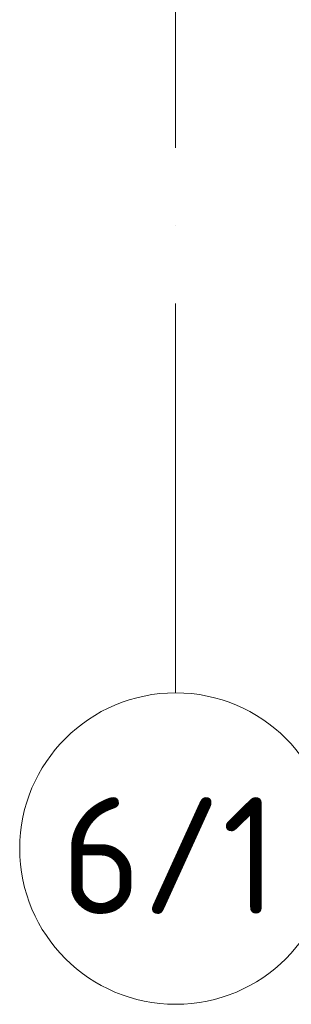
# Model space of a CAD drawing. Header units: millimetres. Extents: x -3267 to 40126, y 29201 to 102288.
# Tile 19 of 256: x 17826 to 18522, y 29201 to 31730. Entities that reach past the tile are written whole.
import ezdxf

# ---------------------------------------------------------------- set-up
doc = ezdxf.new("R2010")
doc.units = ezdxf.units.MM
doc.linetypes.add('4_ Штрихпунктир_ 10 х 2 мм', pattern=[1400, 1000, -200, 0, -200])
doc.layers.add('S-GRID-____-IDEN', color=7, linetype='Continuous', lineweight=9)
doc.layers.add('S-GRID-____-OTLN', color=7, linetype='Continuous', lineweight=9)
doc.styles.add('GOST Common_1', font='GOST_Common.ttf', dxfattribs={"height": 300})

# ---------------------------------------------------------------- blocks, each defined once
blk = doc.blocks.new('Ось сетки - 8_0 мм-37851243-ВКК_02_К1_З_ЭОМ_кабель_')
at = {"layer": 'S-GRID-____-IDEN', "color": 253, "true_color": 0xaaaaaa}
blk.add_circle((0, 0), 4, dxfattribs=at)

msp = doc.modelspace()

# ---------------------------------------------------------------- linework, layer by layer
at = {"layer": 'S-GRID-____-OTLN', "color": 253, "linetype": '4_ Штрихпунктир_ 10 х 2 мм', "true_color": 0xaaaaaa}
msp.add_line((18225.6, 30000.7), (18225.6, 101488.3), dxfattribs=at)

# ---------------------------------------------------------------- block references
at = {"layer": 'S-GRID-____-IDEN', "color": 253, "true_color": 0xaaaaaa, "xscale": 99.99999999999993, "yscale": 99.99999999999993, "zscale": 99.99999999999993}
msp.add_blockref('Ось сетки - 8_0 мм-37851243-ВКК_02_К1_З_ЭОМ_кабель_', (18225.6, 29600.7), dxfattribs=at)

# ---------------------------------------------------------------- texts
at = {"layer": 'S-GRID-____-IDEN', "color": 253, "true_color": 0xaaaaaa, "insert": (17931, 29732.8), "char_height": 300, "width": 705.485, "attachment_point": 1, "style": 'GOST Common_1'}
msp.add_mtext('6/1', dxfattribs=at)

doc.saveas('drawing.dxf')
